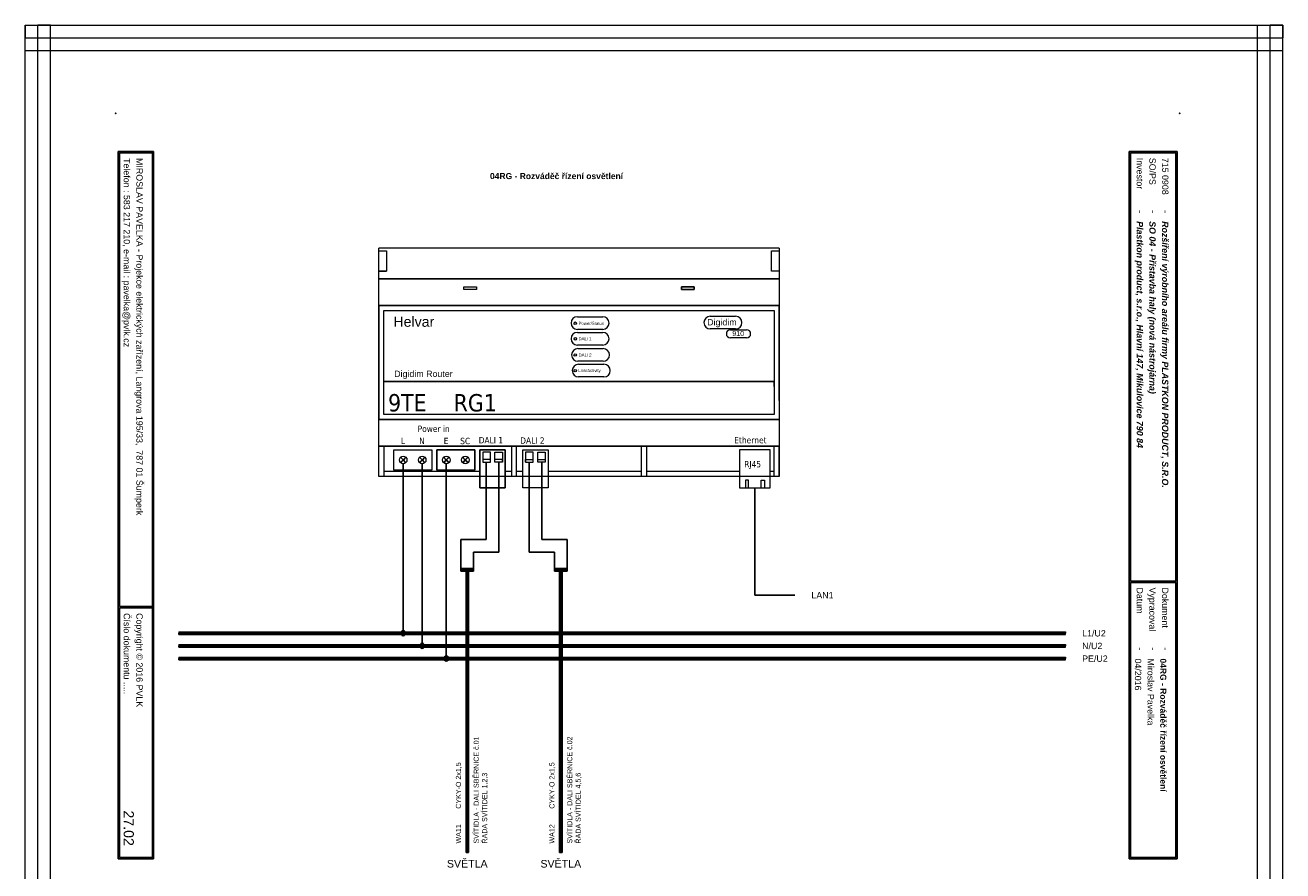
# Model space of a CAD drawing. Extents: x -74 to 5858, y 2827 to 3927.
# Tile 7 of 35: x 545 to 1041, y 3036 to 3370. Entities that reach past the tile are written whole.
import ezdxf
from ezdxf.enums import TextEntityAlignment as Align

# ---------------------------------------------------------------- set-up
doc = ezdxf.new("R2010")
doc.units = 0
doc.header["$MEASUREMENT"] = 0
doc.layers.get('0').update_dxf_attribs({"linetype": 'CONTINUOUS'})
for name, color, linetype in [('1-KRESBA', 7, 'CONTINUOUS'), ('__Bílá', 7, 'CONTINUOUS'), ('__Oranžová', 30, 'CONTINUOUS'), ('__Rudá 010', 10, 'CONTINUOUS'), ('__Svmodrá', 4, 'CONTINUOUS'), ('__Vínová 220', 220, 'CONTINUOUS'), ('__Zelená', 3, 'CONTINUOUS')]:
    doc.layers.add(name, color=color, linetype=linetype)
doc.layers.add('Kader', color=7, linetype='CONTINUOUS', lineweight=50)
doc.styles.add('Arial', font='arial.ttf')
doc.styles.add('GENERATED_STYLE_1', font='arial.ttf')
doc.styles.add('HELVAR', font='tahoma.ttf')

# ---------------------------------------------------------------- blocks, each defined once
blk = doc.blocks.new('(910) Digidim Router')
at = {"color": 0, "lineweight": 9}
for p, q in [((0, 0), (0, 90)), ((0, 78), (0, 90)), ((158, 90), (158, 0)), ((158, 90), (158, 83.5)), ((158, 90), (158, 78)), ((158, 90), (158, 80)), ((158, 90), (158, 75)), ((0, 89), (3, 89)), ((0, 81), (0, 89)), ((3, 89), (3, 81)), ((155, 81), (155, 89)), ((155, 89), (158, 89)), ((155, 81), (155, 89)), ((158, 89), (158, 81)), ((0, 81), (3, 81)), ((3, 81), (0, 81)), ((158, 81), (155, 81)), ((158, 81), (155, 81)), ((158, 80), (158, 78)), ((0, 78), (158, 78)), ((0, 67.5), (0, 78)), ((158, 78), (0, 78)), ((158, 78), (0, 78)), ((33.54, 74.74), (38.54, 74.74)), ((33.54, 73.74), (33.54, 74.74)), ((33.54, 74.74), (38.54, 74.74)), ((33.54, 73.74), (33.54, 74.74)), ((38.54, 74.74), (38.54, 73.74)), ((38.54, 74.74), (38.54, 73.74)), ((119.46, 74.74), (124.46, 74.74)), ((119.46, 73.74), (119.46, 74.74)), ((124.46, 74.74), (119.46, 74.74)), ((119.46, 74.74), (119.46, 73.74)), ((124.46, 74.74), (124.46, 73.74)), ((124.46, 73.74), (124.46, 74.74)), ((158, 78), (158, 67.5)), ((38.54, 73.74), (33.54, 73.74)), ((38.54, 73.74), (33.54, 73.74)), ((124.46, 73.74), (119.46, 73.74)), ((119.46, 73.74), (124.46, 73.74)), ((158, 67.5), (0, 67.5)), ((0, 67.5), (0, 22.5)), ((0, 67.5), (0, 65.5)), ((0, 67.5), (158, 67.5)), ((0, 22.5), (0, 67.5)), ((158, 67.5), (0, 67.5)), ((2, 65.5), (156, 65.5)), ((2, 24.5), (2, 65.5)), ((2, 65.5), (156, 65.5)), ((2, 37.5), (2, 65.5)), ((156, 65.5), (156, 24.5)), ((156, 65.5), (156, 37.5)), ((156, 65.5), (156, 35.5)), ((158, 45), (158, 67.5)), ((158, 67.5), (158, 22.5)), ((78.35, 63.02), (88.35, 63.02)), ((90.85, 60.52), (90.85, 60.52)), ((130.77, 63.17), (140.77, 63.17)), ((143.27, 60.67), (143.27, 60.67)), ((88.35, 58.02), (78.35, 58.02)), ((78.35, 56.81), (88.35, 56.81)), ((140.77, 58.17), (130.77, 58.17)), ((138.73, 57.89), (145.13, 57.89)), ((145.13, 54.69), (138.73, 54.69)), ((146.73, 56.29), (146.73, 56.29)), ((88.35, 51.81), (78.35, 51.81)), ((78.52, 50.42), (88.52, 50.42)), ((90.85, 54.31), (90.85, 54.31)), ((88.52, 45.42), (78.52, 45.42)), ((91.02, 47.92), (91.02, 47.92)), ((78.8, 44.25), (88.8, 44.25)), ((91.3, 41.75), (91.3, 41.75)), ((2, 37.5), (156, 37.5)), ((2, 24.5), (2, 37.5)), ((156, 37.5), (2, 37.5)), ((156, 37.5), (2, 37.5)), ((88.8, 39.25), (78.8, 39.25)), ((156, 37.5), (156, 24.5)), ((156, 35.5), (156, 37.5)), ((0, 22.5), (158, 22.5)), ((0, 22.5), (158, 22.5)), ((0, 12), (0, 22.5)), ((158, 22.5), (0, 22.5)), ((156, 24.5), (2, 24.5)), ((156, 24.5), (2, 24.5)), ((158, 22.5), (158, 12)), ((0, 12), (2, 12)), ((0, 0), (0, 12)), ((0, 12), (158, 12)), ((158, 12), (0, 12)), ((158, 12), (0, 12)), ((2, 12), (2, 0)), ((52.33, 12), (2, 12)), ((5.83, 10.54), (20.83, 10.54)), ((5.83, 2.54), (5.83, 10.54)), ((5.83, 10.54), (20.83, 10.54)), ((5.83, 2.54), (5.83, 10.54)), ((20.83, 10.54), (20.83, 2.54)), ((20.83, 10.54), (20.83, 2.54)), ((22.86, 10.54), (37.86, 10.54)), ((22.86, 2.54), (22.86, 10.54)), ((37.86, 10.54), (22.86, 10.54)), ((22.86, 10.54), (22.86, 2.54)), ((37.86, 10.54), (37.86, 2.54)), ((37.86, 2.54), (37.86, 10.54)), ((39.88, 10.54), (49.88, 10.54)), ((39.88, -4.46), (39.88, 10.54)), ((49.88, 10.54), (39.88, 10.54)), ((39.88, 10.54), (39.88, -4.46)), ((49.88, 10.54), (49.88, -4.46)), ((49.88, -4.46), (49.88, 10.54)), ((54.33, 12), (52.33, 12)), ((52.33, 12), (52.33, 0)), ((104.67, 12), (53.33, 12)), ((54.33, 0), (54.33, 12)), ((56.79, 10.54), (66.79, 10.54)), ((56.79, -4.46), (56.79, 10.54)), ((56.79, 10.54), (66.79, 10.54)), ((56.79, -4.46), (56.79, 10.54)), ((66.79, 10.54), (66.79, -4.46)), ((66.79, 10.54), (66.79, -4.46)), ((103.67, 0), (103.67, 12)), ((104.67, 12), (105.67, 12)), ((105.67, 12), (105.67, 0)), ((154.39, 10.54), (142.39, 10.54)), ((142.39, 10.54), (142.39, -4.46)), ((154.39, -4.46), (154.39, 10.54)), ((156, 0), (156, 12)), ((158, 12), (158, 0)), ((158, 10), (158, 12)), ((158, 0), (158, 10)), ((8.48, 7.56), (9.51, 6.54)), ((8.48, 5.51), (9.51, 6.54)), ((9.58, 6.61), (8.56, 7.63)), ((9.58, 6.46), (8.56, 5.44)), ((9.58, 6.61), (10.61, 7.63)), ((9.58, 6.46), (10.61, 5.44)), ((10.68, 7.56), (9.66, 6.54)), ((10.68, 5.51), (9.66, 6.54)), ((15.98, 7.56), (17.01, 6.54)), ((15.98, 5.51), (17.01, 6.54)), ((17.08, 6.61), (16.06, 7.63)), ((17.08, 6.46), (16.06, 5.44)), ((17.08, 6.61), (18.11, 7.63)), ((17.08, 6.46), (18.11, 5.44)), ((18.18, 7.56), (17.16, 6.54)), ((18.18, 5.51), (17.16, 6.54)), ((25.51, 7.56), (26.53, 6.54)), ((25.51, 5.51), (26.53, 6.54)), ((26.61, 6.61), (25.58, 7.63)), ((26.61, 6.46), (25.58, 5.44)), ((26.61, 6.61), (27.63, 7.63)), ((26.61, 6.46), (27.63, 5.44)), ((27.7, 7.56), (26.68, 6.54)), ((27.7, 5.51), (26.68, 6.54)), ((33.01, 7.56), (34.03, 6.54)), ((33.01, 5.51), (34.03, 6.54)), ((34.11, 6.61), (33.08, 7.63)), ((34.11, 6.46), (33.08, 5.44)), ((34.11, 6.61), (35.13, 7.63)), ((34.11, 6.46), (35.13, 5.44)), ((35.2, 7.56), (34.18, 6.54)), ((35.2, 5.51), (34.18, 6.54)), ((40.98, 9.64), (40.98, 5.64)), ((43.98, 9.64), (40.98, 9.64)), ((43.98, 6.64), (40.98, 6.64)), ((40.98, 5.64), (43.98, 5.64)), ((43.98, 5.64), (43.98, 9.64)), ((43.98, 5.64), (43.98, 6.64)), ((45.78, 5.64), (45.78, 9.64)), ((45.78, 9.64), (48.78, 9.64)), ((48.78, 6.64), (45.78, 6.64)), ((48.78, 5.64), (45.78, 5.64)), ((48.78, 9.64), (48.78, 5.64)), ((48.78, 5.64), (48.78, 6.64)), ((57.89, 9.64), (57.89, 5.64)), ((60.89, 9.64), (57.89, 9.64)), ((57.89, 5.64), (57.89, 6.64)), ((57.89, 6.64), (60.89, 6.64)), ((57.89, 5.64), (60.89, 5.64)), ((60.89, 5.64), (60.89, 9.64)), ((62.68, 5.64), (62.68, 9.64)), ((62.68, 9.64), (65.68, 9.64)), ((62.68, 5.64), (62.68, 6.64)), ((62.68, 6.64), (65.68, 6.64)), ((65.68, 5.64), (62.68, 5.64)), ((65.68, 9.64), (65.68, 5.64)), ((20.83, 2.54), (5.83, 2.54)), ((20.83, 2.54), (5.83, 2.54)), ((37.86, 2.54), (22.86, 2.54)), ((22.86, 2.54), (37.86, 2.54)), ((49.88, -4.46), (39.88, -4.46)), ((39.88, -4.46), (49.88, -4.46)), ((66.79, -4.46), (56.79, -4.46)), ((66.79, -4.46), (56.79, -4.46)), ((142.39, -4.46), (154.39, -4.46)), ((145.85, -1.46), (144.65, -1.46)), ((144.65, -1.46), (144.65, -4.46)), ((145.85, -4.46), (145.85, -1.46)), ((150.93, -4.46), (150.93, -1.46)), ((150.93, -1.46), (152.13, -1.46)), ((152.13, -1.46), (152.13, -4.46))]:
    blk.add_line(p, q, dxfattribs=at)
for centre, radius in [((77.5, 60.44), 0.5), ((77.53, 54.29), 0.5), ((77.5, 47.92), 0.5), ((77.5, 41.75), 0.5), ((9.58, 6.54), 1.5), ((17.08, 6.54), 1.5), ((26.61, 6.54), 1.5), ((34.11, 6.54), 1.5)]:
    blk.add_circle(centre, radius, dxfattribs=at)
for centre, radius, start, end in [((78.35, 60.52), 2.5, 90, 180), ((78.35, 60.52), 2.5, 180, 270), ((88.35, 60.52), 2.5, 360, 90), ((88.35, 60.52), 2.5, 270, 0), ((130.77, 60.67), 2.5, 90, 180), ((130.77, 60.67), 2.5, 180, 270), ((140.77, 60.67), 2.5, 360, 90), ((140.77, 60.67), 2.5, 270, 0), ((78.35, 54.31), 2.5, 90, 180), ((88.35, 54.31), 2.5, 360, 90), ((138.73, 56.29), 1.6, 90, 180), ((138.73, 56.29), 1.6, 180, 270), ((145.13, 56.29), 1.6, 360, 90), ((145.13, 56.29), 1.6, 270, 0), ((78.35, 54.31), 2.5, 180, 270), ((78.52, 47.92), 2.5, 90, 180), ((88.35, 54.31), 2.5, 270, 0), ((88.52, 47.92), 2.5, 360, 90), ((78.52, 47.92), 2.5, 180, 270), ((88.52, 47.92), 2.5, 270, 0), ((78.8, 41.75), 2.5, 90, 180), ((78.8, 41.75), 2.5, 180, 270), ((88.8, 41.75), 2.5, 360, 90), ((88.8, 41.75), 2.5, 270, 0)]:
    blk.add_arc(centre, radius, start, end, dxfattribs=at)
at = {"layer": 'Kader', "color": 0, "lineweight": 9}
for p, q in [((158, 90), (0, 90)), ((158, 0), (0, 0)), ((39.88, 2), (2, 2)), ((52.33, 2), (49.88, 2)), ((56.79, 2), (54.33, 2)), ((103.67, 2), (66.79, 2)), ((142.39, 2), (105.67, 2)), ((156, 2), (154.39, 2)), ((158, 0), (158, 0))]:
    blk.add_line(p, q, dxfattribs=at)
at = {"layer": 'Kader', "lineweight": 9}
for p, q in [((0, 60), (0, 30)), ((158, 45), (158, 60)), ((158, 30), (158, 60))]:
    blk.add_line(p, q, dxfattribs=at)
at = {"color": 0, "lineweight": 9}
for s, height, style, p in [('Helvar', 4, 'Arial', (5.72, 59.05)), ('Power/Status', 1.2, 'Arial', (78.83, 59.81)), ('Digidim', 2.5, 'Arial', (129.56, 59.59)), ('DALI 1', 1.2, 'Arial', (78.79, 53.74)), ('910', 2, 'Arial', (139.49, 55.39)), ('DALI 2', 1.2, 'Arial', (78.82, 47.32)), ('Digidim Router', 2.5, 'Arial', (6.03, 39.24)), ('Link/Activity', 1.2, 'Arial', (78.7, 41.17)), ('Power in', 2.5, 'HELVAR', (15.3, 17.56)), ('DALI 1', 2.5, 'HELVAR', (39.4, 13.06)), ('DALI 2', 2.5, 'HELVAR', (55.79, 12.92)), ('Ethernet', 2.5, 'HELVAR', (140.25, 13.08)), ('RJ45', 2.5, 'HELVAR', (144.17, 3.59))]:
    blk.add_text(s, height=height, dxfattribs=dict(at, style=style)).set_placement(p)
at = {"style": 'HELVAR'}
blk.add_text('9TE', height=6.858, dxfattribs=at).set_placement((3.63, 25.64))
at = {"color": 0, "lineweight": 9, "style": 'HELVAR'}
for s, p in [('L', (9.45, 12)), ('N', (17, 12)), ('E', (26.51, 12)), ('SC', (34.06, 12))]:
    blk.add_text(s, height=2.5, dxfattribs=at).set_placement(p, align=Align.BOTTOM_CENTER)
blk = doc.blocks.new('V0085A01')
h = blk.add_hatch(color=256)
edge = h.paths.add_edge_path()
edge.add_arc((0, 0), 1, 0, 360)
blk.add_circle((0, 0), 1)

msp = doc.modelspace()

# ---------------------------------------------------------------- linework, layer by layer
for p, q in [((693.72, 3196.83), (693.72, 3130)), ((701.22, 3196.83), (701.22, 3125)), ((710.75, 3196.83), (710.75, 3120)), ((832.53, 3187.33), (832.53, 3145)), ((848.28, 3145), (832.53, 3145))]:
    msp.add_line(p, q)
at = {"layer": '1-KRESBA'}
for p, q in [((726.52, 3197.44), (726.52, 3166.93)), ((731.52, 3197.44), (731.52, 3161.93)), ((743.43, 3197.44), (743.43, 3161.93)), ((748.43, 3197.44), (748.43, 3166.93)), ((716.52, 3166.93), (716.52, 3155)), ((726.52, 3166.93), (716.52, 3166.93)), ((748.43, 3166.93), (758.43, 3166.93)), ((758.43, 3166.93), (758.43, 3155)), ((721.52, 3161.93), (721.52, 3155)), ((731.52, 3161.93), (721.52, 3161.93)), ((743.43, 3161.93), (753.43, 3161.93)), ((753.43, 3161.93), (753.43, 3155)), ((716.52, 3155.5), (716.52, 3155)), ((716.52, 3155.5), (721.52, 3155.5)), ((716.52, 3154.5), (716.52, 3155)), ((716.52, 3155), (721.52, 3155)), ((716.52, 3154.5), (721.52, 3154.5)), ((718.52, 3043.53), (718.52, 3154.5)), ((718.52, 3154.5), (719.02, 3154.5)), ((719.02, 3043.53), (719.02, 3154.5)), ((719.52, 3154.5), (719.02, 3154.5)), ((719.52, 3043.53), (719.52, 3154.5)), ((721.52, 3155.5), (721.52, 3155)), ((721.52, 3154.5), (721.52, 3155)), ((758.43, 3155.5), (753.43, 3155.5)), ((753.43, 3155.5), (753.43, 3155)), ((758.43, 3155), (753.43, 3155)), ((753.43, 3154.5), (753.43, 3155)), ((758.43, 3154.5), (753.43, 3154.5)), ((755.43, 3043.53), (755.43, 3154.5)), ((755.43, 3154.5), (755.93, 3154.5)), ((755.93, 3043.53), (755.93, 3154.5)), ((756.43, 3154.5), (755.93, 3154.5)), ((756.43, 3043.53), (756.43, 3154.5)), ((758.43, 3155.5), (758.43, 3155)), ((758.43, 3154.5), (758.43, 3155)), ((718.52, 3043.53), (719.02, 3043.53)), ((719.52, 3043.53), (719.02, 3043.53)), ((755.43, 3043.53), (755.93, 3043.53)), ((756.43, 3043.53), (755.93, 3043.53))]:
    msp.add_line(p, q, dxfattribs=at)
at = {"layer": '__Bílá'}
for p, q in [((595.23, 3320), (581.23, 3320)), ((581.23, 3320), (581.23, 3041)), ((594.73, 3319.5), (581.73, 3319.5)), ((581.73, 3319.5), (581.73, 3140.5)), ((594.73, 3319.5), (594.73, 3140.5)), ((595.23, 3320), (595.23, 3041)), ((999.23, 3320), (980.23, 3320)), ((980.23, 3320), (980.23, 3041)), ((998.73, 3319.5), (980.73, 3319.5)), ((980.73, 3319.5), (980.73, 3150.5)), ((998.73, 3319.5), (998.73, 3150.5)), ((999.23, 3320), (999.23, 3041)), ((998.73, 3150.5), (980.73, 3150.5)), ((998.73, 3150), (980.73, 3150)), ((980.73, 3150), (980.73, 3041.5)), ((998.73, 3150), (998.73, 3041.5)), ((594.73, 3140.5), (581.73, 3140.5)), ((594.73, 3140), (581.73, 3140)), ((581.73, 3140), (581.73, 3041.5)), ((594.73, 3140), (594.73, 3041.5)), ((595.23, 3041), (581.23, 3041)), ((594.73, 3041.5), (581.73, 3041.5)), ((980.23, 3041), (999.23, 3041)), ((980.73, 3041.5), (998.73, 3041.5))]:
    msp.add_line(p, q, dxfattribs=at)
for p in [(580.23, 3335), (1000.23, 3335)]:
    msp.add_point(p, dxfattribs=at)
at = {"layer": '__Oranžová', "lineweight": 0}
for p, q in [((605.14, 3130.5), (605.14, 3130)), ((605.14, 3130.5), (955.14, 3130.5)), ((605.14, 3129.5), (605.14, 3130)), ((605.14, 3130), (955.14, 3130)), ((605.14, 3129.5), (955.14, 3129.5)), ((955.14, 3130.5), (955.14, 3130)), ((955.14, 3129.5), (955.14, 3130))]:
    msp.add_line(p, q, dxfattribs=at)
at = {"layer": '__Svmodrá', "lineweight": 0}
for p, q in [((605.14, 3125.5), (605.14, 3125)), ((605.14, 3125.5), (955.14, 3125.5)), ((605.14, 3124.5), (605.14, 3125)), ((605.14, 3125), (955.14, 3125)), ((605.14, 3124.5), (955.14, 3124.5)), ((955.14, 3125.5), (955.14, 3125)), ((955.14, 3124.5), (955.14, 3125))]:
    msp.add_line(p, q, dxfattribs=at)
at = {"layer": '__Vínová 220', "lineweight": 0}
for p, q in [((544.52, 3369.82), (544.52, 3364.82)), ((544.52, 3369.82), (1040.92, 3369.82)), ((544.52, 3003.74), (544.52, 3369.82)), ((544.52, 3369.82), (549.52, 3369.82)), ((549.52, 3003.74), (549.52, 3369.82)), ((554.52, 3369.82), (549.52, 3369.82)), ((554.52, 3003.74), (554.52, 3369.82)), ((1030.92, 3003.74), (1030.92, 3369.82)), ((1030.92, 3369.82), (1035.92, 3369.82)), ((1035.92, 3003.74), (1035.92, 3369.82)), ((1040.92, 3369.82), (1035.92, 3369.82)), ((1040.92, 3369.82), (1040.92, 3364.82)), ((1040.92, 3003.74), (1040.92, 3369.82)), ((544.52, 3359.82), (544.52, 3364.82)), ((544.52, 3364.82), (1040.92, 3364.82)), ((1040.92, 3359.82), (1040.92, 3364.82)), ((544.52, 3359.82), (1040.92, 3359.82))]:
    msp.add_line(p, q, dxfattribs=at)
at = {"layer": '__Zelená', "lineweight": 0}
for p, q in [((605.14, 3120.5), (605.14, 3120)), ((605.14, 3120.5), (955.14, 3120.5)), ((605.14, 3119.5), (605.14, 3120)), ((605.14, 3120), (955.14, 3120)), ((605.14, 3119.5), (955.14, 3119.5)), ((955.14, 3120.5), (955.14, 3120)), ((955.14, 3119.5), (955.14, 3120))]:
    msp.add_line(p, q, dxfattribs=at)

# ---------------------------------------------------------------- block references
msp.add_blockref('(910) Digidim Router', (684.14, 3191.8))
at = {"color": 250, "linetype": 'Continuous'}
for p in [(693.72, 3130), (701.22, 3125), (710.75, 3120)]:
    msp.add_blockref('V0085A01', p, dxfattribs=at)

# ---------------------------------------------------------------- texts
at = {"color": 1, "style": 'HELVAR'}
msp.add_text('RG1', height=6.858, dxfattribs=at).set_placement((713.64, 3217.44))
at = {"style": 'Arial'}
msp.add_text('LAN1', height=2.5, dxfattribs=at).set_placement((854.85, 3143.69))
at = {"layer": '__Bílá', "style": 'Arial'}
for s, height, p in [('Telefon : 583 217 210, e-mail : pavelka@pvlk.cz', 2.5, (583.41, 3317.4)), ('MIROSLAV PAVELKA - Projekce elektrických zařízení, Langrova 195/33,  787 01 Šumperk', 2.5, (588.41, 3317.4)), ('Investor', 2.5, (983.23, 3317.5)), ('SO/PS', 2.5, (988.23, 3317.5)), ('-', 3, (983.23, 3297)), ('-', 3, (988.23, 3297)), ('-', 3, (993.23, 3297)), ('Datum', 2.5, (983.23, 3148)), ('Vypracoval', 2.5, (988.23, 3148)), ('Dokument', 2.5, (993.23, 3148)), ('Číslo dokumentu .....', 2.5, (583.41, 3137.9)), ('Copyright © 2016 PVLK', 2.5, (588.41, 3137.9)), ('-', 3, (983.23, 3124.5)), ('-', 3, (988.23, 3124.5)), ('-', 3, (993.23, 3124.5))]:
    msp.add_text(s, height=height, rotation=270, dxfattribs=at).set_placement(p)
at = {"layer": '__Bílá', "insert": (727.98, 3309.06), "char_height": 3, "attachment_point": 7, "style": 'Arial'}
msp.add_mtext('\\fArial|b1|i0|c0|p34;\\H2.4;04RG - Rozváděč řízení osvětlení\\fArial|b0|i0|c0|p34;\\H2.5;\\P', dxfattribs=at)
at = {"layer": '__Oranžová', "lineweight": 0, "style": 'Arial'}
msp.add_text('L1/U2', height=2.5, dxfattribs=at).set_placement((961.71, 3128.69))
at = {"layer": '__Rudá 010', "style": 'Arial'}
for s, p in [('CYKY-O 2x1,5', (716.52, 3060.74)), ('CYKY-O 2x1,5', (753.43, 3060.74)), ('WA11', (716.52, 3047)), ('WA12', (753.43, 3047))]:
    msp.add_text(s, height=2, rotation=90, dxfattribs=at).set_placement(p)
at = {"layer": '__Rudá 010', "style": 'GENERATED_STYLE_1'}
for p in [(719.02, 3037.53), (755.93, 3037.53)]:
    msp.add_text('SVĚTLA', height=3, dxfattribs=at).set_placement(p, align=Align.CENTER)
at = {"layer": '__Rudá 010', "char_height": 2, "width": 62.8406, "attachment_point": 1, "rotation": 90, "style": 'Arial'}
for s, insert in [('SVÍTIDLA - DALI SBĚRNICE č.01\\PŘADA SVÍTIDEL 1,2,3', (721.55, 3047)), ('SVÍTIDLA - DALI SBĚRNICE č.02\\PŘADA SVÍTIDEL 4,5,6', (758.46, 3047))]:
    msp.add_mtext(s, dxfattribs=dict(at, insert=insert))
at = {"layer": '__Svmodrá', "lineweight": 0, "style": 'Arial'}
msp.add_text('N/U2', height=2.5, dxfattribs=at).set_placement((961.71, 3123.69))
at = {"layer": '__Vínová 220', "char_height": 2.5, "attachment_point": 7, "rotation": 270, "style": 'Arial'}
for s, insert in [('715 0908\\P', (993.23, 3317.5)), ('{\\fArial|b1|i1|c238|p34;Plastkon product, s.r.o., Hlavní 147, Mikulovice 790 84}', (982.48, 3292.5)), ('{\\fArial|b1|i1|c238|p34;SO 04 - Přístavba haly (nová nástrojárna)}', (987.48, 3292.5)), ('{\\fArial|b1|i1|c238|p34;Rozšíření výrobního areálu firmy PLASTKON PRODUCT, S.R.O.}', (992.48, 3292.5)), ('04/2016\\P', (982.48, 3120)), ('Miroslav Pavelka', (987.48, 3120)), ('{\\fArial|b1|i0|c238|p34;\\H0.96x;04RG - Rozváděč řízení osvětlení}\\P', (992.48, 3120))]:
    msp.add_mtext(s, dxfattribs=dict(at, insert=insert))
at = {"layer": '__Vínová 220', "style": 'Arial'}
msp.add_attdef('27.02', text='F.1.201', height=4, rotation=270, dxfattribs=at).set_placement((583.41, 3046.08), align=Align.RIGHT)
at = {"layer": '__Zelená', "lineweight": 0, "style": 'Arial'}
msp.add_text('PE/U2', height=2.5, dxfattribs=at).set_placement((961.71, 3118.69))

doc.saveas('drawing.dxf')
